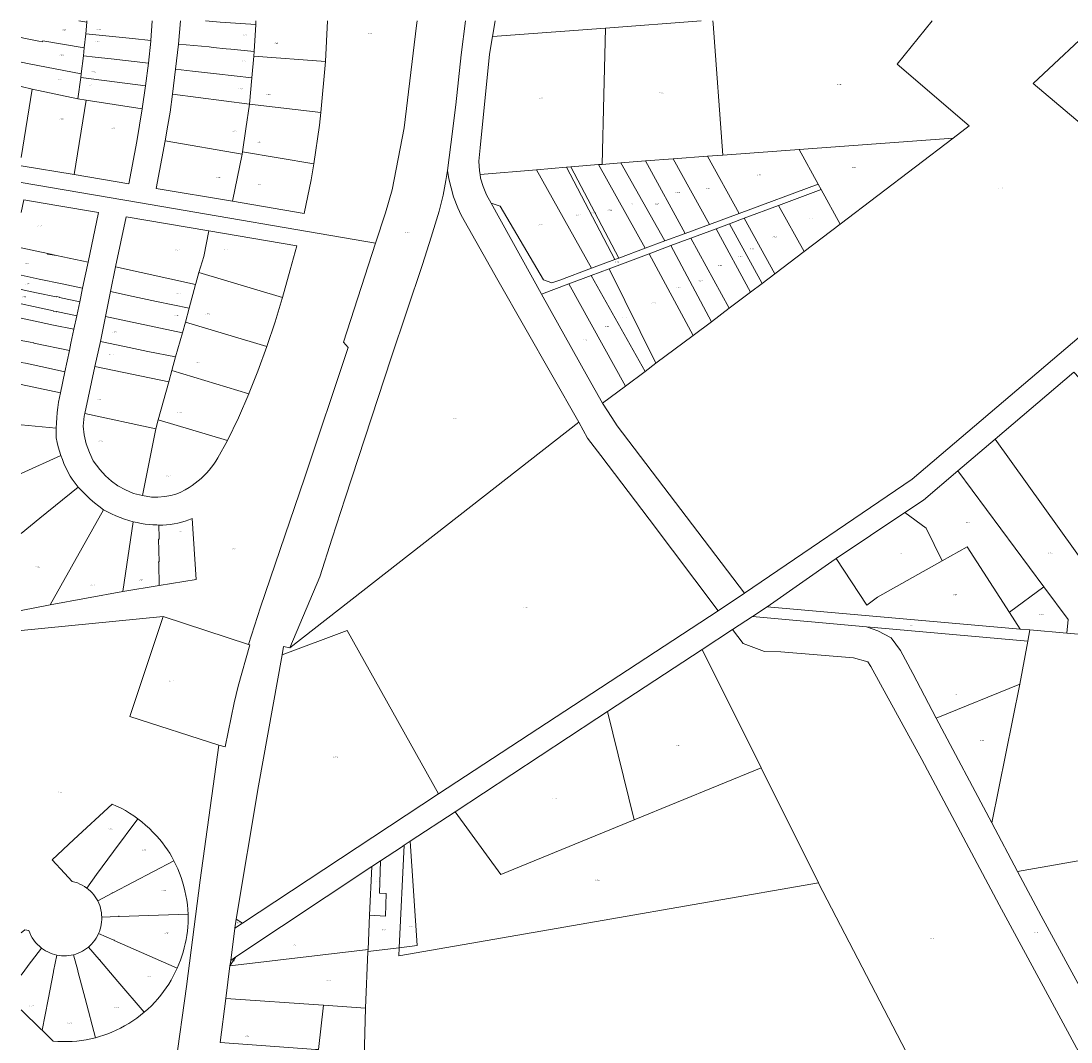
# Model space of a CAD drawing. Header units: metres. Extents: x 207466 to 209466, y 475780 to 477780.
# Tile 150 of 189: x 207466 to 207879, y 477379 to 477780. Entities that reach past the tile are written whole.
import ezdxf
from ezdxf.enums import TextEntityAlignment as Align

# ---------------------------------------------------------------- set-up
doc = ezdxf.new("R2010")
doc.units = ezdxf.units.M
doc.layers.get('0').update_dxf_attribs({"color": 253, "linetype": 'CONTINUOUS'})
doc.layers.add('B-WE-KG-GRENS_PERCEEL-GV', color=150, linetype='CONTINUOUS', lineweight=18)
doc.layers.add('B-WE-KG-GRENS_PERCEEL-S', color=150, linetype='CONTINUOUS', lineweight=25)
doc.styles.add('NLCS-ISO', font='NLCS-ISO.ttf')

# ---------------------------------------------------------------- blocks, each defined once
blk = doc.blocks.new('SKG-PERCEELNUMMER-SO')
at = {"style": 'NLCS-ISO', "oblique": 10, "flags": 1}
blk.add_attdef('GEMEENTECODE', text='', height=1.8, dxfattribs=at).set_placement((0, 2.6), align=Align.MIDDLE_CENTER)
at = {"style": 'NLCS-ISO', "oblique": 10}
blk.add_attdef('SECTIE', text='', height=1.8, dxfattribs=at).set_placement((-0.5, 0), align=Align.MIDDLE_RIGHT)
blk.add_attdef('PERCEELNUMMER', text='', height=1.8, dxfattribs=at).set_placement((0.5, 0), align=Align.MIDDLE_LEFT)

msp = doc.modelspace()

# ---------------------------------------------------------------- linework, layer by layer
at = {"layer": 'B-WE-KG-GRENS_PERCEEL-GV'}
for points in [[(207466.35, 477773.58), (207466.41, 477773.57), (207467.52, 477773.35), (207473.4, 477772.15), (207474.84, 477771.86), (207474.91, 477772.28), (207491.2, 477769.52), (207491.77, 477775.06), (207492.15, 477779.62), (207489.08, 477780.08)], [(207466.35, 477716.65), (207512.52, 477708.74), (207605.5, 477692.8), (207609.43, 477704.75), (207612.13, 477713.69), (207616.83, 477738.06), (207621.65, 477778.34), (207621.85, 477780.08)], [(207517.88, 477780.08), (207517.3, 477772.46), (207517.28, 477772.12), (207516.35, 477763.57), (207515.3, 477754.59), (207513.9, 477745.57), (207511.77, 477732.74), (207508.66, 477716.09), (207487.19, 477719.72), (207466.35, 477723.23)], [(207489.08, 477780.08), (207492.15, 477779.62), (207492.19, 477780.08)], [(207492.19, 477780.08), (207492.15, 477779.62), (207491.77, 477775.06), (207500.94, 477774.14), (207510.15, 477773.19), (207517.3, 477772.46), (207517.88, 477780.08)], [(207586.7, 477780.08), (207585.91, 477764.16), (207584.12, 477744.11), (207583.62, 477739.15), (207581.39, 477724.01), (207580.33, 477717.62), (207577.51, 477704.49), (207549.45, 477709.25), (207519.46, 477714.29)], [(207519.46, 477714.29), (207522.98, 477732.96), (207524.04, 477739.22), (207524.92, 477744.32), (207525.82, 477751.33), (207527.08, 477761.21), (207528.22, 477770.98), (207528.98, 477780.08)], [(207528.98, 477780.08), (207528.22, 477770.98), (207540.26, 477769.87), (207541.76, 477769.7), (207546.92, 477769.2), (207548.71, 477769.01), (207557.96, 477768.16), (207558.51, 477778.67), (207544.56, 477779.66), (207538.81, 477780.08)], [(207538.81, 477780.08), (207544.56, 477779.66), (207558.51, 477778.67), (207558.51, 477780.08)], [(207544.49, 477378.82), (207546.74, 477396.01), (207548.41, 477408.84), (207548.7, 477411.01), (207550.36, 477423.71), (207550.87, 477427.19), (207559.55, 477479.58), (207568.88, 477531.03), (207569.47, 477534.29), (207571.85, 477533.88), (207583.71, 477561.73), (207588.59, 477576.91), (207593.6, 477592.66), (207611.75, 477647.79), (207624.05, 477684.43), (207627.35, 477695.13), (207630.57, 477705.31), (207632.12, 477711.65), (207633.22, 477717.44), (207633.86, 477721.3), (207635.07, 477731.6), (207637.06, 477747.19), (207639.25, 477766.83), (207640.92, 477780.08)], [(207558.51, 477780.08), (207558.51, 477778.67), (207557.96, 477768.16), (207557.78, 477766.21), (207585.91, 477764.16), (207586.7, 477780.08)], [(207621.85, 477780.08), (207621.65, 477778.34), (207616.83, 477738.06), (207612.13, 477713.69), (207609.43, 477704.75), (207605.5, 477692.8), (207592.93, 477653.91)], [(207640.92, 477780.08), (207639.25, 477766.83), (207637.06, 477747.19), (207635.07, 477731.6), (207633.86, 477721.3), (207634.32, 477718.06), (207636.23, 477710.98), (207637.91, 477706.68), (207639.22, 477703.78), (207653.58, 477678.31), (207685.39, 477622.42), (207688.81, 477616.2), (207694.05, 477609.38), (207712.98, 477584.43), (207740.11, 477548.39), (207750.5, 477555.34), (207700.42, 477621.05), (207698.35, 477624.32), (207694.64, 477629.98), (207688.91, 477640.1), (207670.77, 477672.71), (207670.63, 477672.97), (207650.95, 477708.51), (207649.13, 477711.79), (207647.89, 477715), (207646.78, 477718.27), (207646.61, 477719.74), (207646.43, 477721.24), (207646.14, 477725.04), (207646.69, 477730.3), (207650.35, 477767), (207651.51, 477773.93), (207652.54, 477780.08)], [(207652.54, 477780.08), (207651.51, 477773.93), (207695.9, 477777.27), (207733.4, 477780.08)], [(207733.4, 477780.08), (207695.9, 477777.27), (207695.21, 477750.99), (207694.51, 477723.76), (207701.95, 477724.36)], [(207824.16, 477780.08), (207810.4, 477763.18), (207838.72, 477738.84), (207832.38, 477734.01), (207788.01, 477700.25), (207773.82, 477689.47), (207762.37, 477680.79), (207757.33, 477676.97), (207752.76, 477673.51), (207744.47, 477667.25), (207737.45, 477661.95), (207730.26, 477656.53), (207715.66, 477645.61), (207711.39, 477642.41), (207703.67, 477636.67), (207694.64, 477629.98)], [(207701.95, 477724.36), (207711.6, 477725.12), (207722.45, 477725.96), (207735.9, 477726.98), (207741.89, 477727.43), (207738.1, 477778.95), (207738.02, 477780.08)], [(207738.02, 477780.08), (207738.1, 477778.95), (207741.89, 477727.43), (207771.96, 477729.65), (207832.38, 477734.01)], [(207832.38, 477734.01), (207838.72, 477738.84), (207810.4, 477763.18), (207824.16, 477780.08)], [(207890.05, 477780.08), (207863.78, 477755.52), (207893.06, 477730.83), (207911.42, 477748.22), (207915.79, 477745.42), (207922.31, 477738.73), (207925.49, 477733.26), (207926.84, 477727.9), (207927, 477723.52), (207926.09, 477719.02), (207924.62, 477716.13), (207923.15, 477713.41), (207919.42, 477707.37), (207915.39, 477701.64), (207909.98, 477694.29), (207906.98, 477690.16), (207904.5, 477686.63), (207901.63, 477682.48), (207899.4, 477678.23), (207895.92, 477667.84), (207899.32, 477670.74), (207904.61, 477675.25)], [(207893.06, 477730.83), (207863.78, 477755.52), (207890.05, 477780.08)], [(207491.2, 477769.52), (207474.91, 477772.28), (207474.84, 477771.86), (207473.4, 477772.15), (207467.52, 477773.35), (207466.41, 477773.57), (207466.35, 477773.58)], [(207466.35, 477763.97), (207469.53, 477763.3), (207490.01, 477759.3), (207490.84, 477766.43), (207491.2, 477769.52)], [(207466.35, 477754.29), (207470.76, 477753.33), (207488.68, 477749.44), (207489.85, 477757.91), (207490.01, 477759.3), (207469.53, 477763.3), (207466.35, 477763.97)], [(207466.35, 477726.39), (207470.76, 477753.33), (207466.35, 477754.29)], [(207488.68, 477749.44), (207470.76, 477753.33), (207466.35, 477726.39)], [(207466.35, 477723.23), (207487.19, 477719.72), (207492, 477748.93), (207488.68, 477749.44)], [(207466.35, 477540.57), (207522.18, 477546.16), (207555.69, 477535.19), (207560.43, 477549.86), (207577.61, 477600.48), (207594.77, 477651.78), (207592.93, 477653.91), (207605.5, 477692.8), (207512.52, 477708.74), (207466.35, 477716.65)], [(207466.35, 477690.93), (207476.83, 477688.69), (207477.36, 477688.58), (207480.28, 477687.95), (207492.67, 477685.31), (207496.82, 477704.89), (207480.41, 477707.66), (207467.4, 477709.86), (207466.35, 477704.84)], [(207466.35, 477704.84), (207467.4, 477709.86), (207480.41, 477707.66), (207496.82, 477704.89), (207492.67, 477685.31), (207491.53, 477679.98), (207490.52, 477675.17), (207489.39, 477669.8), (207488.23, 477664.3), (207487.08, 477658.95), (207485.92, 477653.53), (207485.36, 477650.65), (207483.6, 477642.31), (207481.85, 477633.98), (207481.07, 477630.34), (207480.79, 477628.3), (207480.56, 477626.27), (207480.38, 477624.22), (207480.26, 477622.17), (207480.18, 477620.12), (207480.16, 477618.19), (207480.18, 477616.26), (207480.54, 477614.5), (207480.97, 477612.76), (207481.46, 477611.03), (207482.02, 477609.33), (207482.58, 477607.8), (207483.2, 477606.29), (207483.88, 477604.8), (207484.42, 477603.59), (207485.01, 477602.4), (207485.67, 477601.24), (207486.39, 477600.11), (207487.16, 477599.03), (207487.98, 477597.98), (207488.85, 477596.98), (207490.38, 477595.36), (207491.95, 477593.8), (207493.57, 477592.28), (207495.25, 477590.82), (207496.97, 477589.42), (207498.73, 477588.08), (207500.32, 477587.21), (207501.94, 477586.4), (207503.59, 477585.66), (207505.27, 477584.99), (207506.97, 477584.38), (207508.7, 477583.83), (207510.45, 477583.36), (207511.97, 477583.01), (207513.51, 477582.72), (207515.06, 477582.47), (207516.61, 477582.29), (207518.17, 477582.16), (207519.73, 477582.09), (207520.5, 477582.06), (207522, 477582.06), (207523.49, 477582.13), (207524.98, 477582.27), (207526.46, 477582.49), (207527.93, 477582.78), (207529.39, 477583.13), (207530.82, 477583.56), (207532.23, 477584.05), (207533.62, 477584.62), (207535.12, 477560.66), (207520.55, 477558.28), (207506.35, 477555.96), (207477.82, 477550.7), (207466.35, 477548.52)], [(207466.35, 477680.24), (207473.51, 477678.68), (207482.54, 477676.82), (207490.52, 477675.17), (207491.53, 477679.98), (207492.67, 477685.31), (207480.28, 477687.95), (207476.8, 477688.48), (207476.83, 477688.69), (207466.35, 477690.93)], [(207466.35, 477674.58), (207472.38, 477673.31), (207480.19, 477671.7), (207480.23, 477671.69), (207480.26, 477671.84), (207481.44, 477671.59), (207481.41, 477671.45), (207489.39, 477669.8), (207490.52, 477675.17), (207482.54, 477676.82), (207473.51, 477678.68), (207466.35, 477680.24)], [(207488.23, 477664.3), (207489.39, 477669.8), (207481.41, 477671.45), (207481.44, 477671.59), (207480.26, 477671.84), (207480.23, 477671.69), (207480.19, 477671.7), (207472.38, 477673.31), (207466.35, 477674.58)], [(207466.35, 477663.35), (207470.11, 477662.57), (207479.14, 477660.64), (207487.08, 477658.95), (207488.23, 477664.3), (207480.25, 477665.99), (207480.22, 477665.84), (207479.03, 477666.08), (207479.06, 477666.23), (207471.24, 477667.93), (207466.35, 477668.96)], [(207466.35, 477668.96), (207471.24, 477667.93), (207479.06, 477666.23), (207479.03, 477666.08), (207480.22, 477665.84), (207480.25, 477665.99), (207488.23, 477664.3)], [(207895.92, 477667.84), (207816.32, 477600.04), (207750.5, 477555.34), (207740.11, 477548.39), (207630.25, 477476.52), (207553.26, 477425.69), (207550.36, 477423.71), (207548.7, 477411.01), (207550.73, 477412.39), (207604.15, 477447.9), (207607.54, 477450.14), (207615.74, 477455.57), (207616.78, 477456.26), (207619.2, 477457.85), (207636.79, 477469.42), (207692.45, 477506.03), (207696.7, 477508.83), (207733.78, 477533.22), (207745.7, 477540.96), (207753.65, 477546.17), (207759.3, 477549.89), (207786.11, 477568.68), (207786.46, 477568.92), (207813.36, 477586.93), (207820.69, 477591.84), (207834.24, 477603.4), (207848.84, 477615.84), (207879.82, 477642.11)], [(207694.64, 477629.98), (207698.35, 477624.32), (207700.42, 477621.05), (207750.5, 477555.34), (207816.32, 477600.04), (207895.92, 477667.84)], [(207466.35, 477654.62), (207469.95, 477653.88), (207469.96, 477653.93), (207471.43, 477653.62), (207471.42, 477653.57), (207485.36, 477650.65), (207485.92, 477653.53), (207487.08, 477658.95), (207479.14, 477660.64), (207470.11, 477662.57), (207466.35, 477663.35)], [(207483.6, 477642.31), (207485.36, 477650.65), (207471.42, 477653.57), (207471.43, 477653.62), (207469.96, 477653.93), (207469.95, 477653.88), (207466.35, 477654.62)], [(207592.93, 477653.91), (207594.77, 477651.78), (207577.61, 477600.48), (207560.43, 477549.86), (207555.69, 477535.19), (207556.21, 477534.97), (207551.61, 477518.75), (207550.01, 477512.17), (207546.47, 477494.97), (207544.08, 477495.6), (207536.73, 477442.58), (207531.31, 477400.79), (207526.98, 477369.81)], [(207466.35, 477645.97), (207468.07, 477645.6), (207477.1, 477643.68), (207483.6, 477642.31)], [(207481.85, 477633.98), (207483.6, 477642.31), (207477.1, 477643.68), (207468.07, 477645.6), (207466.35, 477645.97)], [(207466.35, 477637.24), (207481.85, 477633.98)], [(207481.85, 477633.98), (207466.35, 477637.24)], [(207466.35, 477621.41), (207480.18, 477620.12), (207480.26, 477622.17), (207480.38, 477624.22), (207480.56, 477626.27), (207480.79, 477628.3), (207481.07, 477630.34), (207481.85, 477633.98)], [(207480.18, 477616.26), (207480.16, 477618.19), (207480.18, 477620.12), (207466.35, 477621.41)], [(207466.35, 477602.29), (207482.02, 477609.33), (207481.46, 477611.03), (207480.97, 477612.76), (207480.54, 477614.5), (207480.18, 477616.26)], [(207488.85, 477596.98), (207487.98, 477597.98), (207487.16, 477599.03), (207486.39, 477600.11), (207485.67, 477601.24), (207485.01, 477602.4), (207484.42, 477603.59), (207483.88, 477604.8), (207483.2, 477606.29), (207482.58, 477607.8), (207482.02, 477609.33), (207466.35, 477602.29)], [(207466.35, 477578.79), (207473.79, 477584.8), (207488.85, 477596.98)], [(207498.73, 477588.08), (207496.97, 477589.42), (207495.25, 477590.82), (207493.57, 477592.28), (207491.95, 477593.8), (207490.38, 477595.36), (207488.85, 477596.98), (207473.79, 477584.8), (207466.35, 477578.79)], [(207466.35, 477548.52), (207477.82, 477550.7), (207498.73, 477588.08)], [(207466.35, 477362.33), (207516.43, 477343.3), (207518.31, 477350.71), (207520.04, 477353.9), (207525.64, 477363.26), (207526.49, 477366.92), (207526.98, 477369.81), (207531.31, 477400.79), (207536.73, 477442.58), (207544.08, 477495.6), (207509.13, 477506.85), (207522.18, 477546.16), (207466.35, 477540.57)], [(207905.17, 477358.37), (207891.02, 477384.27), (207866.89, 477428.6), (207857.69, 477445.92), (207847.55, 477465.03), (207825.73, 477506.24), (207816.52, 477523.77), (207811.73, 477532.81), (207808.05, 477537.78), (207802.84, 477540.45), (207798.4, 477542.01), (207753.65, 477546.17), (207745.7, 477540.96), (207749.98, 477535.57), (207758.34, 477532.39), (207764.73, 477532.19), (207793.23, 477529.93), (207798.89, 477528.3), (207800.04, 477526.47), (207803.86, 477519.5), (207820.04, 477489.97), (207850.48, 477432.92), (207882.48, 477373.5)], [(207882.48, 477373.5), (207850.48, 477432.92), (207820.04, 477489.97), (207803.86, 477519.5), (207800.04, 477526.47), (207798.89, 477528.3), (207793.23, 477529.93), (207764.73, 477532.19), (207758.34, 477532.39), (207749.98, 477535.57), (207745.7, 477540.96), (207733.78, 477533.22), (207756.96, 477486.67), (207779.44, 477441.53), (207779.53, 477441.36), (207843.13, 477318.93)], [(208034.45, 477358.51), (208059.82, 477518.43), (208059.71, 477519.78), (207993.75, 477525.65), (207979.21, 477526.44), (207980.14, 477497.05), (207980.23, 477494), (207985.15, 477469.04), (207981.05, 477467.87), (207981.06, 477467.67), (207857.69, 477445.92), (207866.89, 477428.6), (207891.02, 477384.27), (207905.17, 477358.37)], [(207466.35, 477421.83), (207467.79, 477423.04), (207469.36, 477422.82), (207469.77, 477421.81), (207470.24, 477420.83), (207470.78, 477419.88), (207471.39, 477418.98), (207472.06, 477418.12), (207472.8, 477417.32), (207473.58, 477416.57), (207474.42, 477415.87), (207475.19, 477415.32), (207476, 477414.82), (207476.83, 477414.36), (207477.69, 477413.96), (207478.57, 477413.62), (207479.47, 477413.33), (207480.39, 477413.09), (207481.32, 477412.94), (207482.26, 477412.84), (207483.21, 477412.8), (207484.15, 477412.82), (207485.1, 477412.91), (207486.03, 477413.05), (207486.96, 477413.25), (207487.88, 477413.52), (207488.78, 477413.84), (207489.66, 477414.22), (207490.51, 477414.66), (207491.34, 477415.15), (207492.12, 477415.7), (207492.88, 477416.29), (207493.37, 477416.73), (207494.09, 477417.43), (207494.75, 477418.19), (207495.36, 477418.98), (207495.91, 477419.82), (207496.4, 477420.69), (207496.84, 477421.6), (207497.14, 477422.34), (207497.44, 477423.25), (207497.69, 477424.18), (207497.87, 477425.12), (207497.99, 477426.07), (207498.05, 477427.03), (207498.05, 477427.99), (207498.02, 477428.94), (207497.92, 477429.89), (207497.75, 477430.82), (207497.52, 477431.74), (207497.24, 477432.65), (207496.89, 477433.53), (207496.48, 477434.39), (207496.01, 477435.23), (207495.48, 477436.03), (207494.9, 477436.8), (207494.28, 477437.53), (207493.61, 477438.22), (207492.9, 477438.86), (207492.15, 477439.46), (207491.29, 477440.05), (207490.39, 477440.58), (207489.45, 477441.04), (207488.49, 477441.44), (207487.5, 477441.77), (207486.49, 477442.03), (207483.39, 477445.36), (207478.61, 477450.54), (207487.08, 477458.49), (207502.13, 477472.46), (207503.9, 477471.66), (207505.64, 477470.79), (207507.34, 477469.86), (207509.01, 477468.86), (207510.63, 477467.79), (207512.21, 477466.66), (207513.77, 477465.45), (207515.29, 477464.18), (207516.75, 477462.85), (207518.15, 477461.46), (207519.51, 477460.01), (207520.8, 477458.52), (207521.85, 477457.22), (207522.86, 477455.88), (207523.82, 477454.51), (207524.73, 477453.11), (207525.59, 477451.67), (207526.39, 477450.2), (207527.2, 477448.59), (207527.94, 477446.95), (207528.62, 477445.28), (207529.24, 477443.58), (207529.79, 477441.86), (207530.26, 477440.12), (207530.68, 477438.36), (207531.08, 477436.55), (207531.42, 477434.73), (207531.67, 477432.89), (207531.86, 477431.05), (207531.96, 477429.2), (207531.99, 477427.52), (207531.95, 477425.85), (207531.86, 477424.17), (207531.7, 477422.5), (207531.47, 477420.84), (207531.19, 477419.19), (207530.84, 477417.55), (207530.43, 477415.92), (207529.99, 477414.3), (207529.5, 477412.69), (207528.95, 477411.1), (207528.35, 477409.53), (207527.7, 477407.98), (207526.95, 477406.36), (207526.14, 477404.78), (207525.28, 477403.23), (207524.36, 477401.7), (207523.38, 477400.22), (207522.35, 477398.76), (207521.27, 477397.35), (207520.14, 477395.98), (207518.88, 477394.57), (207517.56, 477393.21), (207516.18, 477391.9), (207514.76, 477390.65), (207513.3, 477389.45), (207511.8, 477388.32), (207510.25, 477387.25), (207508.66, 477386.23), (207507.04, 477385.28), (207505.38, 477384.39), (207503.68, 477383.56), (207501.96, 477382.8), (207500.4, 477382.19), (207498.82, 477381.62), (207497.23, 477381.12), (207495.61, 477380.67), (207493.8, 477380.23), (207491.98, 477379.87), (207490.14, 477379.57), (207488.29, 477379.35), (207486.44, 477379.2), (207484.58, 477379.12), (207482.72, 477379.11), (207480.86, 477379.18), (207479.01, 477379.32), (207474.61, 477383.56), (207474.26, 477383.9), (207466.35, 477391.61)], [(207466.35, 477405.22), (207470.35, 477410.55), (207470.39, 477410.52), (207470.51, 477410.68), (207474.42, 477415.87), (207473.58, 477416.57), (207472.8, 477417.32), (207472.06, 477418.12), (207471.39, 477418.98), (207470.78, 477419.88), (207470.24, 477420.83), (207469.77, 477421.81), (207469.36, 477422.82), (207467.79, 477423.04), (207466.35, 477421.83)], [(207480.39, 477413.09), (207479.47, 477413.33), (207478.57, 477413.62), (207477.69, 477413.96), (207476.83, 477414.36), (207476, 477414.82), (207475.19, 477415.32), (207474.42, 477415.87), (207470.51, 477410.68), (207470.39, 477410.52), (207470.35, 477410.55), (207466.35, 477405.22)], [(207466.35, 477391.61), (207474.26, 477383.9), (207474.61, 477383.56), (207476.97, 477395.72), (207479.08, 477406.57), (207479.13, 477406.56), (207479.17, 477406.76), (207479.14, 477406.77), (207480.39, 477413.09)]]:
    msp.add_lwpolyline(points, dxfattribs=at)
for points in [[(207517.3, 477772.46), (207510.15, 477773.19), (207500.94, 477774.14), (207491.77, 477775.06), (207491.2, 477769.52), (207490.84, 477766.43), (207495.43, 477765.93), (207501.7, 477765.22), (207516.35, 477763.57), (207517.28, 477772.12)], [(207693.16, 477723.65), (207694.51, 477723.76), (207695.21, 477750.99), (207695.9, 477777.27), (207651.51, 477773.93), (207650.35, 477767), (207646.69, 477730.3), (207646.14, 477725.04), (207646.43, 477721.24), (207646.61, 477719.74), (207668.79, 477721.64), (207680.51, 477722.61), (207682.24, 477722.75)], [(207528.22, 477770.98), (207527.08, 477761.21), (207533.72, 477760.42), (207543.16, 477759.33), (207557.02, 477757.78), (207557.78, 477766.21), (207557.96, 477768.16), (207548.71, 477769.01), (207546.92, 477769.2), (207541.76, 477769.7), (207540.26, 477769.87)], [(207516.35, 477763.57), (207501.7, 477765.22), (207495.43, 477765.93), (207490.84, 477766.43), (207490.01, 477759.3), (207489.85, 477757.91), (207498.98, 477756.72), (207508.15, 477755.51), (207515.3, 477754.59)], [(207556.03, 477747.36), (207584.12, 477744.11), (207585.91, 477764.16), (207557.78, 477766.21), (207557.02, 477757.78)], [(207525.82, 477751.33), (207556.03, 477747.36), (207557.02, 477757.78), (207543.16, 477759.33), (207533.72, 477760.42), (207527.08, 477761.21)], [(207515.3, 477754.59), (207508.15, 477755.51), (207498.98, 477756.72), (207489.85, 477757.91), (207488.68, 477749.44), (207492, 477748.93), (207513.9, 477745.57)], [(207513.9, 477745.57), (207492, 477748.93), (207487.19, 477719.72), (207508.66, 477716.09), (207511.77, 477732.74)], [(207556.03, 477747.36), (207525.82, 477751.33), (207524.92, 477744.32), (207524.04, 477739.22), (207522.98, 477732.96), (207553.22, 477727.71), (207553.37, 477728.72), (207554.67, 477737.74)], [(207581.39, 477724.01), (207583.62, 477739.15), (207584.12, 477744.11), (207556.03, 477747.36), (207554.67, 477737.74), (207553.37, 477728.72)], [(207519.46, 477714.29), (207549.45, 477709.25), (207553.22, 477727.71), (207522.98, 477732.96)], [(207779.42, 477716.02), (207780.58, 477713.9), (207788.01, 477700.25), (207832.38, 477734.01), (207771.96, 477729.65)], [(207581.39, 477724.01), (207553.37, 477728.72), (207553.22, 477727.71), (207549.45, 477709.25), (207577.51, 477704.49), (207580.33, 477717.62)], [(207771.96, 477729.65), (207741.89, 477727.43), (207735.9, 477726.98), (207748.39, 477704.5), (207779.42, 477716.02)], [(207694.51, 477723.76), (207693.16, 477723.65), (207711.47, 477690.81), (207719.1, 477693.65), (207701.95, 477724.36)], [(207719.1, 477693.65), (207727.21, 477696.65), (207711.6, 477725.12), (207701.95, 477724.36)], [(207727.21, 477696.65), (207736.64, 477700.15), (207722.45, 477725.96), (207711.6, 477725.12)], [(207736.64, 477700.15), (207748.39, 477704.5), (207735.9, 477726.98), (207722.45, 477725.96)], [(207571.85, 477533.88), (207685.39, 477622.42), (207653.58, 477678.31), (207639.22, 477703.78), (207637.91, 477706.68), (207636.23, 477710.98), (207634.32, 477718.06), (207633.86, 477721.3), (207633.22, 477717.44), (207632.12, 477711.65), (207630.57, 477705.31), (207627.35, 477695.13), (207624.05, 477684.43), (207611.75, 477647.79), (207593.6, 477592.66), (207588.59, 477576.91), (207583.71, 477561.73)], [(207650.95, 477708.51), (207654.52, 477707.37), (207671.46, 477678.36), (207674.77, 477677.21), (207677.92, 477678.26), (207690.39, 477682.95), (207668.79, 477721.64), (207646.61, 477719.74), (207646.78, 477718.27), (207647.89, 477715), (207649.13, 477711.79)], [(207668.79, 477721.64), (207690.39, 477682.95), (207699.57, 477686.37), (207680.51, 477722.61)], [(207699.57, 477686.37), (207701.08, 477686.94), (207682.24, 477722.75), (207680.51, 477722.61)], [(207701.08, 477686.94), (207711.47, 477690.81), (207693.16, 477723.65), (207682.24, 477722.75)], [(207712.95, 477688.64), (207721.56, 477691.86), (207729.35, 477694.76), (207739.35, 477698.49), (207744.59, 477700.45), (207750.34, 477702.6), (207763.83, 477707.64), (207780.58, 477713.9), (207779.42, 477716.02), (207748.39, 477704.5), (207736.64, 477700.15), (207727.21, 477696.65), (207719.1, 477693.65), (207711.47, 477690.81), (207701.08, 477686.94), (207699.57, 477686.37), (207690.39, 477682.95), (207677.92, 477678.26), (207674.77, 477677.21), (207671.46, 477678.36), (207654.52, 477707.37), (207650.95, 477708.51), (207670.63, 477672.97), (207670.77, 477672.71), (207681.45, 477676.79), (207690.26, 477680.12), (207697.27, 477682.76)], [(207763.83, 477707.64), (207773.82, 477689.47), (207788.01, 477700.25), (207780.58, 477713.9)], [(207750.34, 477702.6), (207762.37, 477680.79), (207773.82, 477689.47), (207763.83, 477707.64)], [(207491.11, 477617.46), (207490.73, 477620.85), (207491.12, 477624.89), (207491.35, 477625.82), (207495.29, 477644.4), (207497.5, 477654.15), (207499.51, 477663.94), (207501.53, 477673.79), (207503.52, 477683.51), (207507.58, 477703.09), (207540.08, 477697.63), (207574.62, 477691.81), (207571.99, 477682.27), (207569.01, 477671.43), (207568.91, 477671.07), (207566.09, 477661.83), (207562.84, 477652.17), (207559.35, 477642.52), (207555.97, 477634.02), (207555.79, 477633.61), (207551.7, 477624.19), (207547.45, 477615.22), (207543.61, 477608.47), (207542.84, 477607.19), (207542.02, 477605.96), (207541.14, 477604.76), (207540.2, 477603.6), (207539.22, 477602.49), (207538.18, 477601.42), (207537.1, 477600.4), (207535.97, 477599.44), (207534.8, 477598.52), (207533.58, 477597.66), (207532.33, 477596.86), (207530.82, 477595.91), (207528.83, 477594.85), (207527.13, 477594.25), (207525.16, 477593.69), (207522.86, 477593.29), (207520.12, 477593.06), (207517.61, 477593.07), (207514.04, 477593.62), (207510.46, 477594.49), (207507.44, 477595.87), (207504.36, 477597.45), (207501.85, 477599.29), (207499.59, 477601.41), (207497.26, 477603.84), (207494.74, 477607.34), (207493.19, 477610.61), (207491.97, 477613.94)], [(207540.08, 477697.63), (207507.58, 477703.09), (207503.52, 477683.51), (207534.93, 477676.52), (207535.03, 477676.89), (207536.21, 477681.22), (207538.18, 477687.57)], [(207739.35, 477698.49), (207752.76, 477673.51), (207757.33, 477676.97), (207744.59, 477700.45)], [(207750.34, 477702.6), (207744.59, 477700.45), (207757.33, 477676.97), (207762.37, 477680.79)], [(207540.08, 477697.63), (207538.18, 477687.57), (207536.21, 477681.22), (207569.01, 477671.43), (207571.99, 477682.27), (207574.62, 477691.81)], [(207744.47, 477667.25), (207752.76, 477673.51), (207739.35, 477698.49), (207729.35, 477694.76)], [(207730.26, 477656.53), (207737.45, 477661.95), (207721.56, 477691.86), (207712.95, 477688.64)], [(207737.45, 477661.95), (207744.47, 477667.25), (207729.35, 477694.76), (207721.56, 477691.86)], [(207476.83, 477688.69), (207476.8, 477688.48), (207480.28, 477687.95), (207477.36, 477688.58)], [(207697.27, 477682.76), (207715.66, 477645.61), (207730.26, 477656.53), (207712.95, 477688.64)], [(207532.42, 477667.32), (207534.93, 477676.52), (207503.52, 477683.51), (207501.53, 477673.79), (207510.39, 477671.89), (207519.6, 477669.92)], [(207536.21, 477681.22), (207535.03, 477676.89), (207534.93, 477676.52), (207532.42, 477667.32), (207530.91, 477661.78), (207562.84, 477652.17), (207566.09, 477661.83), (207568.91, 477671.07), (207569.01, 477671.43)], [(207681.45, 477676.79), (207703.67, 477636.67), (207711.39, 477642.41), (207690.26, 477680.12)], [(207711.39, 477642.41), (207715.66, 477645.61), (207697.27, 477682.76), (207690.26, 477680.12)], [(207670.77, 477672.71), (207688.91, 477640.1), (207694.64, 477629.98), (207703.67, 477636.67), (207681.45, 477676.79)], [(207532.42, 477667.32), (207519.6, 477669.92), (207510.39, 477671.89), (207501.53, 477673.79), (207499.51, 477663.94), (207529.71, 477657.54), (207530.91, 477661.78)], [(207499.51, 477663.94), (207497.5, 477654.15), (207507.04, 477652.16), (207516.15, 477650.26), (207527.03, 477648.09), (207529.71, 477657.54)], [(207530.91, 477661.78), (207529.71, 477657.54), (207527.03, 477648.09), (207525.6, 477642.72), (207555.79, 477633.61), (207555.97, 477634.02), (207559.35, 477642.52), (207562.84, 477652.17)], [(207524.36, 477638.27), (207525.6, 477642.72), (207527.03, 477648.09), (207516.15, 477650.26), (207507.04, 477652.16), (207497.5, 477654.15), (207495.29, 477644.4)], [(207519.23, 477619.92), (207520.22, 477623.45), (207524.36, 477638.27), (207495.29, 477644.4), (207491.35, 477625.82)], [(207520.22, 477623.45), (207547.45, 477615.22), (207551.7, 477624.19), (207555.79, 477633.61), (207525.6, 477642.72), (207524.36, 477638.27)], [(207905.32, 477537.16), (207918.23, 477536.04), (207923.37, 477549.16), (207936.32, 477581.99), (207879.82, 477642.11), (207848.84, 477615.84), (207892.87, 477554.36)], [(207510.46, 477594.49), (207514.04, 477593.62), (207519.23, 477619.92), (207491.35, 477625.82), (207491.12, 477624.89), (207490.73, 477620.85), (207491.11, 477617.46), (207491.97, 477613.94), (207493.19, 477610.61), (207494.74, 477607.34), (207497.26, 477603.84), (207499.59, 477601.41), (207501.85, 477599.29), (207504.36, 477597.45), (207507.44, 477595.87)], [(207514.04, 477593.62), (207517.61, 477593.07), (207520.12, 477593.06), (207522.86, 477593.29), (207525.16, 477593.69), (207527.13, 477594.25), (207528.83, 477594.85), (207530.82, 477595.91), (207532.33, 477596.86), (207533.58, 477597.66), (207534.8, 477598.52), (207535.97, 477599.44), (207537.1, 477600.4), (207538.18, 477601.42), (207539.22, 477602.49), (207540.2, 477603.6), (207541.14, 477604.76), (207542.02, 477605.96), (207542.84, 477607.19), (207543.61, 477608.47), (207547.45, 477615.22), (207520.22, 477623.45), (207519.23, 477619.92)], [(207568.88, 477531.03), (207594.48, 477540.61), (207630.25, 477476.52), (207740.11, 477548.39), (207712.98, 477584.43), (207694.05, 477609.38), (207688.81, 477616.2), (207685.39, 477622.42), (207571.85, 477533.88), (207569.47, 477534.29)], [(207905.32, 477537.16), (207892.87, 477554.36), (207848.84, 477615.84), (207834.24, 477603.4), (207868.04, 477557.75), (207877.49, 477544.98), (207876.96, 477539.62)], [(207813.36, 477586.93), (207821.8, 477580.8), (207828.12, 477568.02), (207837.88, 477573.47), (207854.47, 477547.71), (207854.56, 477547.78), (207868.04, 477557.75), (207834.24, 477603.4), (207820.69, 477591.84)], [(207510.45, 477583.36), (207508.7, 477583.83), (207506.97, 477584.38), (207505.27, 477584.99), (207503.59, 477585.66), (207501.94, 477586.4), (207500.32, 477587.21), (207498.73, 477588.08), (207477.82, 477550.7), (207506.35, 477555.96)], [(207533.62, 477584.62), (207532.23, 477584.05), (207530.82, 477583.56), (207529.39, 477583.13), (207527.93, 477582.78), (207526.46, 477582.49), (207524.98, 477582.27), (207523.49, 477582.13), (207522, 477582.06), (207520.5, 477582.06), (207520.55, 477577.04), (207520.55, 477576.45), (207520.4, 477576.45), (207520.54, 477567.6), (207520.39, 477567.6), (207520.41, 477567), (207520.55, 477558.28), (207535.12, 477560.66)], [(207813.36, 477586.93), (207786.46, 477568.92), (207798.49, 477550.63), (207802.66, 477553.77), (207828.12, 477568.02), (207821.8, 477580.8)], [(207506.35, 477555.96), (207520.55, 477558.28), (207520.41, 477567), (207520.39, 477567.6), (207520.54, 477567.6), (207520.4, 477576.45), (207520.55, 477576.45), (207520.55, 477577.04), (207520.5, 477582.06), (207519.73, 477582.09), (207518.17, 477582.16), (207516.61, 477582.29), (207515.06, 477582.47), (207513.51, 477582.72), (207511.97, 477583.01), (207510.45, 477583.36)], [(207786.11, 477568.68), (207759.3, 477549.89), (207858.65, 477541.22), (207854.47, 477547.71), (207837.88, 477573.47), (207828.12, 477568.02), (207802.66, 477553.77), (207798.49, 477550.63), (207786.46, 477568.92)], [(207876.96, 477539.62), (207877.49, 477544.98), (207868.04, 477557.75), (207854.56, 477547.78), (207854.47, 477547.71), (207858.65, 477541.22), (207862.46, 477540.89)], [(207876.96, 477539.62), (207862.46, 477540.89), (207861.71, 477536.48), (207858.5, 477519.55), (207847.55, 477465.03), (207857.69, 477445.92), (207981.06, 477467.67), (207981.05, 477467.87), (207980.23, 477494), (207974.16, 477524.87), (207979.21, 477526.44), (207993.75, 477525.65), (207994.94, 477529.34), (207996.13, 477532.71), (208001.07, 477551.77), (207923.37, 477549.16), (207918.23, 477536.04), (207905.32, 477537.16)], [(207862.46, 477540.89), (207858.65, 477541.22), (207759.3, 477549.89), (207753.65, 477546.17), (207798.4, 477542.01), (207861.71, 477536.48)], [(207522.18, 477546.16), (207509.13, 477506.85), (207544.08, 477495.6), (207546.47, 477494.97), (207550.01, 477512.17), (207551.61, 477518.75), (207556.21, 477534.97), (207555.69, 477535.19)], [(207550.87, 477427.19), (207553.26, 477425.69), (207630.25, 477476.52), (207594.48, 477540.61), (207568.88, 477531.03), (207559.55, 477479.58)], [(207861.71, 477536.48), (207798.4, 477542.01), (207802.84, 477540.45), (207808.05, 477537.78), (207811.73, 477532.81), (207816.52, 477523.77), (207825.73, 477506.24), (207858.5, 477519.55)], [(207756.96, 477486.67), (207733.78, 477533.22), (207696.7, 477508.83), (207707.1, 477466.22)], [(207858.5, 477519.55), (207825.73, 477506.24), (207847.55, 477465.03)], [(207702.61, 477464.37), (207707.1, 477466.22), (207696.7, 477508.83), (207692.45, 477506.03), (207636.79, 477469.42), (207654.8, 477444.76)], [(207614.83, 477415.98), (207614.67, 477412.83), (207692.39, 477426.37), (207779.44, 477441.53), (207756.96, 477486.67), (207707.1, 477466.22), (207702.61, 477464.37), (207654.8, 477444.76), (207636.79, 477469.42), (207619.2, 477457.85), (207621.94, 477416.83)], [(207487.08, 477458.49), (207478.61, 477450.54), (207483.39, 477445.36), (207486.49, 477442.03), (207487.5, 477441.77), (207488.49, 477441.44), (207489.45, 477441.04), (207490.39, 477440.58), (207491.29, 477440.05), (207492.15, 477439.46), (207496.01, 477444.71), (207502.71, 477453.78), (207512.21, 477466.66), (207510.63, 477467.79), (207509.01, 477468.86), (207507.34, 477469.86), (207505.64, 477470.79), (207503.9, 477471.66), (207502.13, 477472.46)], [(207520.8, 477458.52), (207519.51, 477460.01), (207518.15, 477461.46), (207516.75, 477462.85), (207515.29, 477464.18), (207513.77, 477465.45), (207512.21, 477466.66), (207502.71, 477453.78), (207496.01, 477444.71), (207492.15, 477439.46), (207492.9, 477438.86), (207493.61, 477438.22), (207494.28, 477437.53), (207494.9, 477436.8), (207495.48, 477436.03), (207496.01, 477435.23), (207496.48, 477434.39), (207502.2, 477437.48), (207502.18, 477437.53), (207502.35, 477437.62), (207502.38, 477437.58), (207526.39, 477450.2), (207525.59, 477451.67), (207524.73, 477453.11), (207523.82, 477454.51), (207522.86, 477455.88), (207521.85, 477457.22)], [(207602.61, 477415.37), (207602.58, 477414.51), (207614.83, 477415.98), (207616.78, 477456.26), (207615.74, 477455.57), (207607.54, 477450.14), (207607.14, 477437.42), (207609.73, 477437.31), (207609.45, 477428.43), (207603.21, 477428.8)], [(207621.94, 477416.83), (207619.2, 477457.85), (207616.78, 477456.26), (207614.83, 477415.98)], [(207531.96, 477429.2), (207531.86, 477431.05), (207531.67, 477432.89), (207531.42, 477434.73), (207531.08, 477436.55), (207530.68, 477438.36), (207530.26, 477440.12), (207529.79, 477441.86), (207529.24, 477443.58), (207528.62, 477445.28), (207527.94, 477446.95), (207527.2, 477448.59), (207526.39, 477450.2), (207502.38, 477437.58), (207502.35, 477437.62), (207502.18, 477437.53), (207502.2, 477437.48), (207496.48, 477434.39), (207496.89, 477433.53), (207497.24, 477432.65), (207497.52, 477431.74), (207497.75, 477430.82), (207497.92, 477429.89), (207498.02, 477428.94), (207498.05, 477427.99), (207504.63, 477428.3), (207504.63, 477428.35), (207504.83, 477428.35), (207504.83, 477428.3)], [(207604.15, 477447.9), (207550.73, 477412.39), (207548.41, 477408.84), (207602.61, 477415.37), (207603.21, 477428.8)], [(207604.15, 477447.9), (207603.21, 477428.8), (207609.45, 477428.43), (207609.73, 477437.31), (207607.14, 477437.42), (207607.54, 477450.14)], [(207779.53, 477441.36), (207779.44, 477441.53), (207692.39, 477426.37), (207614.67, 477412.83), (207614.83, 477415.98), (207602.58, 477414.51), (207601.68, 477392.25), (207600.68, 477358.07), (207600.08, 477336.02), (207843.13, 477318.93)], [(207497.14, 477422.34), (207496.84, 477421.6), (207502.81, 477418.96), (207502.83, 477419.01), (207503.01, 477418.93), (207502.99, 477418.88), (207527.7, 477407.98), (207528.35, 477409.53), (207528.95, 477411.1), (207529.5, 477412.69), (207529.99, 477414.3), (207530.43, 477415.92), (207530.84, 477417.55), (207531.19, 477419.19), (207531.47, 477420.84), (207531.7, 477422.5), (207531.86, 477424.17), (207531.95, 477425.85), (207531.99, 477427.52), (207531.96, 477429.2), (207504.83, 477428.3), (207504.83, 477428.35), (207504.63, 477428.35), (207504.63, 477428.3), (207498.05, 477427.99), (207498.05, 477427.03), (207497.99, 477426.07), (207497.87, 477425.12), (207497.69, 477424.18), (207497.44, 477423.25)], [(207550.87, 477427.19), (207550.36, 477423.71), (207553.26, 477425.69)], [(207493.37, 477416.73), (207492.88, 477416.29), (207497.09, 477411.35), (207497.13, 477411.38), (207497.26, 477411.23), (207497.22, 477411.2), (207504.43, 477402.76), (207514.76, 477390.65), (207516.18, 477391.9), (207517.56, 477393.21), (207518.88, 477394.57), (207520.14, 477395.98), (207521.27, 477397.35), (207522.35, 477398.76), (207523.38, 477400.22), (207524.36, 477401.7), (207525.28, 477403.23), (207526.14, 477404.78), (207526.95, 477406.36), (207527.7, 477407.98), (207502.99, 477418.88), (207503.01, 477418.93), (207502.83, 477419.01), (207502.81, 477418.96), (207496.84, 477421.6), (207496.4, 477420.69), (207495.91, 477419.82), (207495.36, 477418.98), (207494.75, 477418.19), (207494.09, 477417.43)], [(207501.96, 477382.8), (207503.68, 477383.56), (207505.38, 477384.39), (207507.04, 477385.28), (207508.66, 477386.23), (207510.25, 477387.25), (207511.8, 477388.32), (207513.3, 477389.45), (207514.76, 477390.65), (207504.43, 477402.76), (207497.22, 477411.2), (207497.26, 477411.23), (207497.13, 477411.38), (207497.09, 477411.35), (207492.88, 477416.29), (207492.12, 477415.7), (207491.34, 477415.15), (207490.51, 477414.66), (207489.66, 477414.22), (207488.78, 477413.84), (207487.88, 477413.52), (207486.96, 477413.25), (207488.62, 477407), (207488.67, 477407.01), (207488.72, 477406.82), (207488.67, 477406.8), (207491.51, 477396.09), (207495.61, 477380.67), (207497.23, 477381.12), (207498.82, 477381.62), (207500.4, 477382.19)], [(207548.41, 477408.84), (207546.74, 477396.01), (207585.11, 477393.39), (207601.68, 477392.25), (207602.58, 477414.51), (207602.61, 477415.37)], [(207495.61, 477380.67), (207491.51, 477396.09), (207488.67, 477406.8), (207488.72, 477406.82), (207488.67, 477407.01), (207488.62, 477407), (207486.96, 477413.25), (207486.03, 477413.05), (207485.1, 477412.91), (207484.15, 477412.82), (207483.21, 477412.8), (207482.26, 477412.84), (207481.32, 477412.94), (207480.39, 477413.09), (207479.14, 477406.77), (207479.17, 477406.76), (207479.13, 477406.56), (207479.08, 477406.57), (207476.97, 477395.72), (207474.61, 477383.56), (207479.01, 477379.32), (207480.86, 477379.18), (207482.72, 477379.11), (207484.58, 477379.12), (207486.44, 477379.2), (207488.29, 477379.35), (207490.14, 477379.57), (207491.98, 477379.87), (207493.8, 477380.23)], [(207548.7, 477411.01), (207548.41, 477408.84), (207550.73, 477412.39)], [(207546.74, 477396.01), (207544.49, 477378.82), (207582.18, 477376.04), (207583.22, 477375.97), (207585.11, 477393.39)], [(207600.08, 477336.02), (207600.68, 477358.07), (207601.68, 477392.25), (207585.11, 477393.39), (207583.22, 477375.97), (207582.18, 477376.04), (207578.5, 477335.19), (207580.95, 477334.97), (207599.99, 477333.59)]]:
    msp.add_lwpolyline(points, close=True, dxfattribs=at)

# ---------------------------------------------------------------- block references
at = {"layer": 'B-WE-KG-GRENS_PERCEEL-S', "xscale": 0.2, "yscale": 0.2, "zscale": 0.2}
for p, values in [((207482.79, 477776.58), {'PERCEELNUMMER': '7402', 'SECTIE': 'A'}), ((207496.47, 477776.82), {'PERCEELNUMMER': '7410', 'SECTIE': 'A'}), ((207553.84, 477774.57), {'PERCEELNUMMER': '7392', 'SECTIE': 'A'}), ((207603.08, 477775.21), {'PERCEELNUMMER': '7543', 'SECTIE': 'A'}), ((207495.98, 477772.1), {'PERCEELNUMMER': '7411', 'SECTIE': 'A'}), ((207566.03, 477771.33), {'PERCEELNUMMER': '7400', 'SECTIE': 'A'}), ((207481.79, 477766.62), {'PERCEELNUMMER': '7418', 'SECTIE': 'A'}), ((207553.59, 477764.37), {'PERCEELNUMMER': '7391', 'SECTIE': 'A'}), ((207481.3, 477757.17), {'PERCEELNUMMER': '7417', 'SECTIE': 'A'}), ((207494.48, 477760.15), {'PERCEELNUMMER': '7412', 'SECTIE': 'A'}), ((207493.49, 477754.93), {'PERCEELNUMMER': '7413', 'SECTIE': 'A'}), ((207552.1, 477753.42), {'PERCEELNUMMER': '7390', 'SECTIE': 'A'}), ((207787.3, 477755.16), {'PERCEELNUMMER': '1609', 'SECTIE': 'B'}), ((207563.04, 477751.18), {'PERCEELNUMMER': '7387', 'SECTIE': 'A'}), ((207670.3, 477749.77), {'PERCEELNUMMER': '2118', 'SECTIE': 'B'}), ((207717.54, 477751.85), {'PERCEELNUMMER': '2119', 'SECTIE': 'B'}), ((207481.79, 477741.49), {'PERCEELNUMMER': '7415', 'SECTIE': 'A'}), ((207502.44, 477738.01), {'PERCEELNUMMER': '7414', 'SECTIE': 'A'}), ((207549.86, 477736.75), {'PERCEELNUMMER': '7389', 'SECTIE': 'A'}), ((207559.06, 477732.52), {'PERCEELNUMMER': '7386', 'SECTIE': 'A'}), ((207793, 477722.5), {'PERCEELNUMMER': '1950', 'SECTIE': 'B'}), ((207543.39, 477718.59), {'PERCEELNUMMER': '7388', 'SECTIE': 'A'}), ((207559.81, 477715.85), {'PERCEELNUMMER': '7385', 'SECTIE': 'A'}), ((207755.92, 477719.68), {'PERCEELNUMMER': '1949', 'SECTIE': 'B'}), ((207723.82, 477712.7), {'PERCEELNUMMER': '2018', 'SECTIE': 'B'}), ((207735.76, 477714.27), {'PERCEELNUMMER': '1948', 'SECTIE': 'B'}), ((207850.43, 477714.48), {'PERCEELNUMMER': '2570', 'SECTIE': 'B'}), ((207705.86, 477708.18), {'PERCEELNUMMER': '2016', 'SECTIE': 'B'}), ((207715.7, 477708.09), {'PERCEELNUMMER': '2017', 'SECTIE': 'B'}), ((207684.83, 477703.94), {'PERCEELNUMMER': '2653', 'SECTIE': 'B'}), ((207690.85, 477704.67), {'PERCEELNUMMER': '2655', 'SECTIE': 'B'}), ((207697.06, 477705.76), {'PERCEELNUMMER': '2656', 'SECTIE': 'B'}), ((207473.33, 477699.61), {'PERCEELNUMMER': '7373', 'SECTIE': 'A'}), ((207669.97, 477700.05), {'PERCEELNUMMER': '1914', 'SECTIE': 'B'}), ((207776.42, 477702.57), {'PERCEELNUMMER': '1951', 'SECTIE': 'B'}), ((207617.68, 477696.95), {'PERCEELNUMMER': '2020', 'SECTIE': 'B'}), ((207761.84, 477695.33), {'PERCEELNUMMER': '1952', 'SECTIE': 'B'}), ((207477.41, 477688.47), {'PERCEELNUMMER': '8150', 'SECTIE': 'A'}), ((207527.35, 477690.06), {'PERCEELNUMMER': '7374', 'SECTIE': 'A'}), ((207546.46, 477690.23), {'PERCEELNUMMER': '7375', 'SECTIE': 'A'}), ((207748.47, 477687.55), {'PERCEELNUMMER': '1954', 'SECTIE': 'B'}), ((207752.99, 477690.57), {'PERCEELNUMMER': '1953', 'SECTIE': 'B'}), ((207468.3, 477684.8), {'PERCEELNUMMER': '8149', 'SECTIE': 'A'}), ((207699.98, 477685.32), {'PERCEELNUMMER': '1798', 'SECTIE': 'B'}), ((207740.44, 477684.05), {'PERCEELNUMMER': '1955', 'SECTIE': 'B'}), ((207468.64, 477676.8), {'PERCEELNUMMER': '7371', 'SECTIE': 'A'}), ((207724.11, 477675.46), {'PERCEELNUMMER': '1874', 'SECTIE': 'B'}), ((207732.81, 477678), {'PERCEELNUMMER': '1956', 'SECTIE': 'B'}), ((207467.1, 477671.69), {'PERCEELNUMMER': '7370', 'SECTIE': 'A'}), ((207527.88, 477672.95), {'PERCEELNUMMER': '7451', 'SECTIE': 'A'}), ((207714.42, 477669.31), {'PERCEELNUMMER': '2219', 'SECTIE': 'B'}), ((207526.86, 477664.4), {'PERCEELNUMMER': '7452', 'SECTIE': 'A'}), ((207539.19, 477664.86), {'PERCEELNUMMER': '7376', 'SECTIE': 'A'}), ((207703, 477663.65), {'PERCEELNUMMER': '2220', 'SECTIE': 'B'}), ((207696.09, 477660.04), {'PERCEELNUMMER': '1957', 'SECTIE': 'B'}), ((207502.65, 477657.8), {'PERCEELNUMMER': '7379', 'SECTIE': 'A'}), ((207687.42, 477654.77), {'PERCEELNUMMER': '1958', 'SECTIE': 'B'}), ((207501.3, 477649), {'PERCEELNUMMER': '7380', 'SECTIE': 'A'}), ((207535.3, 477645.96), {'PERCEELNUMMER': '7377', 'SECTIE': 'A'}), ((207496.6, 477631.38), {'PERCEELNUMMER': '7381', 'SECTIE': 'A'}), ((207528.19, 477626.34), {'PERCEELNUMMER': '7378', 'SECTIE': 'A'}), ((207636.39, 477623.84), {'PERCEELNUMMER': '1692', 'SECTIE': 'B'}), ((207497.27, 477614.97), {'PERCEELNUMMER': '7382', 'SECTIE': 'A'}), ((207523.82, 477601.27), {'PERCEELNUMMER': '7383', 'SECTIE': 'A'}), ((207837.81, 477583.04), {'PERCEELNUMMER': '2194', 'SECTIE': 'B'}), ((207529.05, 477579.46), {'PERCEELNUMMER': '7360', 'SECTIE': 'A'}), ((207549.43, 477572.72), {'PERCEELNUMMER': '7454', 'SECTIE': 'A'}), ((207811.3, 477570.96), {'PERCEELNUMMER': '2193', 'SECTIE': 'B'}), ((207870.2, 477570.98), {'PERCEELNUMMER': '2114', 'SECTIE': 'B'}), ((207472.48, 477565.66), {'PERCEELNUMMER': '7363', 'SECTIE': 'A'}), ((207513.04, 477560.37), {'PERCEELNUMMER': '7361', 'SECTIE': 'A'}), ((207494.12, 477558.5), {'PERCEELNUMMER': '7362', 'SECTIE': 'A'}), ((207832.77, 477554.62), {'PERCEELNUMMER': '1583', 'SECTIE': 'B'}), ((207664.16, 477549.59), {'PERCEELNUMMER': '1690', 'SECTIE': 'B'}), ((207866.76, 477546.95), {'PERCEELNUMMER': '2121', 'SECTIE': 'B'}), ((207815.78, 477542.52), {'PERCEELNUMMER': '2125', 'SECTIE': 'B'}), ((207525, 477520.79), {'PERCEELNUMMER': '6560', 'SECTIE': 'A'}), ((207833.16, 477515.57), {'PERCEELNUMMER': '1980', 'SECTIE': 'B'}), ((207843.46, 477497.44), {'PERCEELNUMMER': '1981', 'SECTIE': 'B'}), ((207723.75, 477495.52), {'PERCEELNUMMER': '2807', 'SECTIE': 'B'}), ((207589.53, 477490.89), {'PERCEELNUMMER': '1678', 'SECTIE': 'B'}), ((207481.27, 477477.16), {'PERCEELNUMMER': '7355', 'SECTIE': 'A'}), ((207675.42, 477474.57), {'PERCEELNUMMER': '2806', 'SECTIE': 'B'}), ((207501, 477462.76), {'PERCEELNUMMER': '7354', 'SECTIE': 'A'}), ((207514.33, 477454.5), {'PERCEELNUMMER': '7353', 'SECTIE': 'A'}), ((207606.14, 477442.09), {'PERCEELNUMMER': '1606', 'SECTIE': 'B'}), ((207692.41, 477442.58), {'PERCEELNUMMER': '2112', 'SECTIE': 'B'}), ((207522.06, 477438.5), {'PERCEELNUMMER': '7352', 'SECTIE': 'A'}), ((207551.67, 477425.78), {'PERCEELNUMMER': '1677', 'SECTIE': 'B'}), ((207608.45, 477423.01), {'PERCEELNUMMER': '2110', 'SECTIE': 'B'}), ((207619.18, 477424.27), {'PERCEELNUMMER': '2111', 'SECTIE': 'B'}), ((207523.13, 477421.71), {'PERCEELNUMMER': '7351', 'SECTIE': 'A'}), ((207823.64, 477419.68), {'PERCEELNUMMER': '1686', 'SECTIE': 'B'}), ((207864.61, 477421.91), {'PERCEELNUMMER': '1916', 'SECTIE': 'B'}), ((207573.47, 477417.08), {'PERCEELNUMMER': '1680', 'SECTIE': 'B'}), ((207549.21, 477410.9), {'PERCEELNUMMER': '1679', 'SECTIE': 'B'}), ((207516.46, 477404.65), {'PERCEELNUMMER': '7350', 'SECTIE': 'A'}), ((207586.78, 477403.1), {'PERCEELNUMMER': '1611', 'SECTIE': 'B'}), ((207470.07, 477393.18), {'PERCEELNUMMER': '7347', 'SECTIE': 'A'}), ((207503.4, 477392.38), {'PERCEELNUMMER': '7349', 'SECTIE': 'A'}), ((207485, 477386.52), {'PERCEELNUMMER': '7348', 'SECTIE': 'A'}), ((207554.75, 477381.25), {'PERCEELNUMMER': '1372', 'SECTIE': 'B'})]:
    msp.add_blockref('SKG-PERCEELNUMMER-SO', p, dxfattribs=at).add_auto_attribs(values)

doc.saveas('drawing.dxf')
